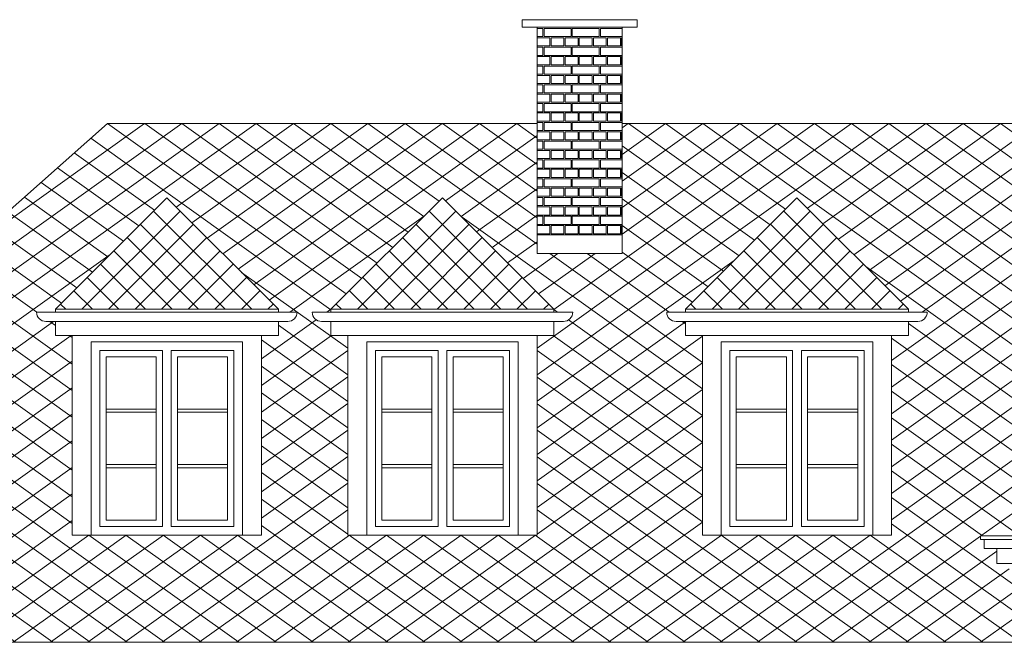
# Model space of a CAD drawing. Extents: x -394022 to -71759, y -12022 to 18278.
# Tile 67 of 91: x -123148 to -115289, y 7958 to 12931. Entities that reach past the tile are written whole.
import ezdxf

# ---------------------------------------------------------------- set-up
doc = ezdxf.new("R2010")
doc.units = 0
doc.header["$MEASUREMENT"] = 0
doc.layers.add('Arch kolorystyka_Nr_Pióra__114', color=7, linetype='Continuous', lineweight=13, true_color=0xf1d696)
doc.layers.add('arch wypelnienia_Nr_Pióra__2', color=7, linetype='Continuous', lineweight=13, true_color=0x7f7f7f)
for name, color, linetype, lineweight in [('INWENT DACH_Nr_Pióra__21', 7, 'Continuous', 13), ('INWENT ODWODNIENIE_Nr_Pióra__5', 7, 'Continuous', 13), ('INWENT. OKNA_Nr_Pióra__21', 7, 'Continuous', 13), ('INWENT.ŚCIANY_Nr_Pióra__21', 7, 'Continuous', 13)]:
    doc.layers.add(name, color=color, linetype=linetype, lineweight=lineweight)

# ---------------------------------------------------------------- blocks, each defined once
blk = doc.blocks.new('*X4')
at = {"layer": 'Arch kolorystyka_Nr_Pióra__114', "linetype": 'Continuous'}
for p, q in [((-118972.5, 12860.6), (-119018.7, 12860.6)), ((-118972.5, 12795.6), (-118972.5, 12860.6)), ((-118747.5, 12860.6), (-118962.5, 12860.6)), ((-118962.5, 12795.6), (-118962.5, 12860.6)), ((-118747.5, 12795.6), (-118747.5, 12860.6)), ((-118522.5, 12860.6), (-118737.5, 12860.6)), ((-118737.5, 12795.6), (-118737.5, 12860.6)), ((-118522.5, 12795.6), (-118522.5, 12860.6)), ((-118338.7, 12860.6), (-118512.5, 12860.6)), ((-118512.5, 12795.6), (-118512.5, 12860.6)), ((-119018.7, 12795.6), (-118972.5, 12795.6)), ((-119018.7, 12785.6), (-119018.7, 12720.6)), ((-119018.7, 12785.6), (-118916.2, 12785.6)), ((-118962.5, 12795.6), (-118747.5, 12795.6)), ((-118916.2, 12785.6), (-118916.2, 12720.6)), ((-118906.2, 12785.6), (-118906.2, 12720.6)), ((-118906.2, 12785.6), (-118803.7, 12785.6)), ((-118803.7, 12785.6), (-118803.7, 12720.6)), ((-118793.7, 12785.6), (-118793.7, 12720.6)), ((-118793.7, 12785.6), (-118691.2, 12785.6)), ((-118737.5, 12795.6), (-118522.5, 12795.6)), ((-118691.2, 12785.6), (-118691.2, 12720.6)), ((-118681.2, 12785.6), (-118681.2, 12720.6)), ((-118681.2, 12785.6), (-118578.7, 12785.6)), ((-118578.7, 12785.6), (-118578.7, 12720.6)), ((-118568.7, 12785.6), (-118568.7, 12720.6)), ((-118568.7, 12785.6), (-118466.2, 12785.6)), ((-118512.5, 12795.6), (-118338.7, 12795.6)), ((-118466.2, 12785.6), (-118466.2, 12720.6)), ((-118456.2, 12785.6), (-118456.2, 12720.6)), ((-118456.2, 12785.6), (-118353.7, 12785.6)), ((-118353.7, 12785.6), (-118353.7, 12720.6)), ((-118343.7, 12785.6), (-118343.7, 12720.6)), ((-118343.7, 12785.6), (-118338.7, 12785.6)), ((-119018.7, 12720.6), (-118916.2, 12720.6)), ((-118972.5, 12710.6), (-119018.7, 12710.6)), ((-118972.5, 12645.6), (-118972.5, 12710.6)), ((-118747.5, 12710.6), (-118962.5, 12710.6)), ((-118962.5, 12645.6), (-118962.5, 12710.6)), ((-118906.2, 12720.6), (-118803.7, 12720.6)), ((-118793.7, 12720.6), (-118691.2, 12720.6)), ((-118747.5, 12645.6), (-118747.5, 12710.6)), ((-118522.5, 12710.6), (-118737.5, 12710.6)), ((-118737.5, 12645.6), (-118737.5, 12710.6)), ((-118681.2, 12720.6), (-118578.7, 12720.6)), ((-118568.7, 12720.6), (-118466.2, 12720.6)), ((-118522.5, 12645.6), (-118522.5, 12710.6)), ((-118338.7, 12710.6), (-118512.5, 12710.6)), ((-118512.5, 12645.6), (-118512.5, 12710.6)), ((-118456.2, 12720.6), (-118353.7, 12720.6)), ((-118343.7, 12720.6), (-118338.7, 12720.6)), ((-119018.7, 12645.6), (-118972.5, 12645.6)), ((-119018.7, 12635.6), (-119018.7, 12570.6)), ((-119018.7, 12635.6), (-118916.2, 12635.6)), ((-118962.5, 12645.6), (-118747.5, 12645.6)), ((-118916.2, 12635.6), (-118916.2, 12570.6)), ((-118906.2, 12635.6), (-118906.2, 12570.6)), ((-118906.2, 12635.6), (-118803.7, 12635.6)), ((-118803.7, 12635.6), (-118803.7, 12570.6)), ((-118793.7, 12635.6), (-118793.7, 12570.6)), ((-118793.7, 12635.6), (-118691.2, 12635.6)), ((-118737.5, 12645.6), (-118522.5, 12645.6)), ((-118691.2, 12635.6), (-118691.2, 12570.6)), ((-118681.2, 12635.6), (-118681.2, 12570.6)), ((-118681.2, 12635.6), (-118578.7, 12635.6)), ((-118578.7, 12635.6), (-118578.7, 12570.6)), ((-118568.7, 12635.6), (-118568.7, 12570.6)), ((-118568.7, 12635.6), (-118466.2, 12635.6)), ((-118512.5, 12645.6), (-118338.7, 12645.6)), ((-118466.2, 12635.6), (-118466.2, 12570.6)), ((-118456.2, 12635.6), (-118456.2, 12570.6)), ((-118456.2, 12635.6), (-118353.7, 12635.6)), ((-118353.7, 12635.6), (-118353.7, 12570.6)), ((-118343.7, 12635.6), (-118343.7, 12570.6)), ((-118343.7, 12635.6), (-118338.7, 12635.6)), ((-119018.7, 12570.6), (-118916.2, 12570.6)), ((-118972.5, 12560.6), (-119018.7, 12560.6)), ((-118972.5, 12495.6), (-118972.5, 12560.6)), ((-118747.5, 12560.6), (-118962.5, 12560.6)), ((-118962.5, 12495.6), (-118962.5, 12560.6)), ((-118906.2, 12570.6), (-118803.7, 12570.6)), ((-118793.7, 12570.6), (-118691.2, 12570.6)), ((-118747.5, 12495.6), (-118747.5, 12560.6)), ((-118522.5, 12560.6), (-118737.5, 12560.6)), ((-118737.5, 12495.6), (-118737.5, 12560.6)), ((-118681.2, 12570.6), (-118578.7, 12570.6)), ((-118568.7, 12570.6), (-118466.2, 12570.6)), ((-118522.5, 12495.6), (-118522.5, 12560.6)), ((-118338.7, 12560.6), (-118512.5, 12560.6)), ((-118512.5, 12495.6), (-118512.5, 12560.6)), ((-118456.2, 12570.6), (-118353.7, 12570.6)), ((-118343.7, 12570.6), (-118338.7, 12570.6)), ((-119018.7, 12495.6), (-118972.5, 12495.6)), ((-119018.7, 12485.6), (-119018.7, 12420.6)), ((-119018.7, 12485.6), (-118916.2, 12485.6)), ((-119018.7, 12420.6), (-118916.2, 12420.6)), ((-118962.5, 12495.6), (-118747.5, 12495.6)), ((-118916.2, 12485.6), (-118916.2, 12420.6)), ((-118906.2, 12485.6), (-118906.2, 12420.6)), ((-118906.2, 12485.6), (-118803.7, 12485.6)), ((-118906.2, 12420.6), (-118803.7, 12420.6)), ((-118803.7, 12485.6), (-118803.7, 12420.6)), ((-118793.7, 12485.6), (-118793.7, 12420.6)), ((-118793.7, 12485.6), (-118691.2, 12485.6)), ((-118793.7, 12420.6), (-118691.2, 12420.6)), ((-118737.5, 12495.6), (-118522.5, 12495.6)), ((-118691.2, 12485.6), (-118691.2, 12420.6)), ((-118681.2, 12485.6), (-118681.2, 12420.6)), ((-118681.2, 12485.6), (-118578.7, 12485.6)), ((-118681.2, 12420.6), (-118578.7, 12420.6)), ((-118578.7, 12485.6), (-118578.7, 12420.6)), ((-118568.7, 12485.6), (-118568.7, 12420.6)), ((-118568.7, 12485.6), (-118466.2, 12485.6)), ((-118568.7, 12420.6), (-118466.2, 12420.6)), ((-118512.5, 12495.6), (-118338.7, 12495.6)), ((-118466.2, 12485.6), (-118466.2, 12420.6)), ((-118456.2, 12485.6), (-118456.2, 12420.6)), ((-118456.2, 12485.6), (-118353.7, 12485.6)), ((-118456.2, 12420.6), (-118353.7, 12420.6)), ((-118353.7, 12485.6), (-118353.7, 12420.6)), ((-118343.7, 12485.6), (-118343.7, 12420.6)), ((-118343.7, 12485.6), (-118338.7, 12485.6)), ((-118343.7, 12420.6), (-118338.7, 12420.6)), ((-118972.5, 12410.6), (-119018.7, 12410.6)), ((-119018.7, 12345.6), (-118972.5, 12345.6)), ((-118972.5, 12345.6), (-118972.5, 12410.6)), ((-118747.5, 12410.6), (-118962.5, 12410.6)), ((-118962.5, 12345.6), (-118962.5, 12410.6)), ((-118962.5, 12345.6), (-118747.5, 12345.6)), ((-118747.5, 12345.6), (-118747.5, 12410.6)), ((-118522.5, 12410.6), (-118737.5, 12410.6)), ((-118737.5, 12345.6), (-118737.5, 12410.6)), ((-118737.5, 12345.6), (-118522.5, 12345.6)), ((-118522.5, 12345.6), (-118522.5, 12410.6)), ((-118338.7, 12410.6), (-118512.5, 12410.6)), ((-118512.5, 12345.6), (-118512.5, 12410.6)), ((-118512.5, 12345.6), (-118338.7, 12345.6)), ((-119018.7, 12335.6), (-119018.7, 12270.6)), ((-119018.7, 12335.6), (-118916.2, 12335.6)), ((-119018.7, 12270.6), (-118916.2, 12270.6)), ((-118916.2, 12335.6), (-118916.2, 12270.6)), ((-118906.2, 12335.6), (-118906.2, 12270.6)), ((-118906.2, 12335.6), (-118803.7, 12335.6)), ((-118906.2, 12270.6), (-118803.7, 12270.6)), ((-118803.7, 12335.6), (-118803.7, 12270.6)), ((-118793.7, 12335.6), (-118793.7, 12270.6)), ((-118793.7, 12335.6), (-118691.2, 12335.6)), ((-118793.7, 12270.6), (-118691.2, 12270.6)), ((-118691.2, 12335.6), (-118691.2, 12270.6)), ((-118681.2, 12335.6), (-118681.2, 12270.6)), ((-118681.2, 12335.6), (-118578.7, 12335.6)), ((-118681.2, 12270.6), (-118578.7, 12270.6)), ((-118578.7, 12335.6), (-118578.7, 12270.6)), ((-118568.7, 12335.6), (-118568.7, 12270.6)), ((-118568.7, 12335.6), (-118466.2, 12335.6)), ((-118568.7, 12270.6), (-118466.2, 12270.6)), ((-118466.2, 12335.6), (-118466.2, 12270.6)), ((-118456.2, 12335.6), (-118456.2, 12270.6)), ((-118456.2, 12335.6), (-118353.7, 12335.6)), ((-118456.2, 12270.6), (-118353.7, 12270.6)), ((-118353.7, 12335.6), (-118353.7, 12270.6)), ((-118343.7, 12335.6), (-118343.7, 12270.6)), ((-118343.7, 12335.6), (-118338.7, 12335.6)), ((-118343.7, 12270.6), (-118338.7, 12270.6)), ((-118972.5, 12260.6), (-119018.7, 12260.6)), ((-119018.7, 12195.6), (-118972.5, 12195.6)), ((-119018.7, 12185.6), (-119018.7, 12120.6)), ((-119018.7, 12185.6), (-118916.2, 12185.6)), ((-118972.5, 12195.6), (-118972.5, 12260.6)), ((-118747.5, 12260.6), (-118962.5, 12260.6)), ((-118962.5, 12195.6), (-118962.5, 12260.6)), ((-118962.5, 12195.6), (-118747.5, 12195.6)), ((-118916.2, 12185.6), (-118916.2, 12120.6)), ((-118906.2, 12185.6), (-118906.2, 12120.6)), ((-118906.2, 12185.6), (-118803.7, 12185.6)), ((-118803.7, 12185.6), (-118803.7, 12120.6)), ((-118793.7, 12185.6), (-118793.7, 12120.6)), ((-118793.7, 12185.6), (-118691.2, 12185.6)), ((-118747.5, 12195.6), (-118747.5, 12260.6)), ((-118522.5, 12260.6), (-118737.5, 12260.6)), ((-118737.5, 12195.6), (-118737.5, 12260.6)), ((-118737.5, 12195.6), (-118522.5, 12195.6)), ((-118691.2, 12185.6), (-118691.2, 12120.6)), ((-118681.2, 12185.6), (-118681.2, 12120.6)), ((-118681.2, 12185.6), (-118578.7, 12185.6)), ((-118578.7, 12185.6), (-118578.7, 12120.6)), ((-118568.7, 12185.6), (-118568.7, 12120.6)), ((-118568.7, 12185.6), (-118466.2, 12185.6)), ((-118522.5, 12195.6), (-118522.5, 12260.6)), ((-118338.7, 12260.6), (-118512.5, 12260.6)), ((-118512.5, 12195.6), (-118512.5, 12260.6)), ((-118512.5, 12195.6), (-118338.7, 12195.6)), ((-118466.2, 12185.6), (-118466.2, 12120.6)), ((-118456.2, 12185.6), (-118456.2, 12120.6)), ((-118456.2, 12185.6), (-118353.7, 12185.6)), ((-118353.7, 12185.6), (-118353.7, 12120.6)), ((-118343.7, 12185.6), (-118343.7, 12120.6)), ((-118343.7, 12185.6), (-118338.7, 12185.6)), ((-119018.7, 12120.6), (-118916.2, 12120.6)), ((-118972.5, 12110.6), (-119018.7, 12110.6)), ((-118972.5, 12045.6), (-118972.5, 12110.6)), ((-118747.5, 12110.6), (-118962.5, 12110.6)), ((-118962.5, 12045.6), (-118962.5, 12110.6)), ((-118906.2, 12120.6), (-118803.7, 12120.6)), ((-118793.7, 12120.6), (-118691.2, 12120.6)), ((-118747.5, 12045.6), (-118747.5, 12110.6)), ((-118522.5, 12110.6), (-118737.5, 12110.6)), ((-118737.5, 12045.6), (-118737.5, 12110.6)), ((-118681.2, 12120.6), (-118578.7, 12120.6)), ((-118568.7, 12120.6), (-118466.2, 12120.6)), ((-118522.5, 12045.6), (-118522.5, 12110.6)), ((-118338.7, 12110.6), (-118512.5, 12110.6)), ((-118512.5, 12045.6), (-118512.5, 12110.6)), ((-118456.2, 12120.6), (-118353.7, 12120.6)), ((-118343.7, 12120.6), (-118338.7, 12120.6)), ((-119018.7, 12045.6), (-118972.5, 12045.6)), ((-119018.7, 12035.6), (-119018.7, 11970.6)), ((-119018.7, 12035.6), (-118916.2, 12035.6)), ((-118962.5, 12045.6), (-118747.5, 12045.6)), ((-118916.2, 12035.6), (-118916.2, 11970.6)), ((-118906.2, 12035.6), (-118906.2, 11970.6)), ((-118906.2, 12035.6), (-118803.7, 12035.6)), ((-118803.7, 12035.6), (-118803.7, 11970.6)), ((-118793.7, 12035.6), (-118793.7, 11970.6)), ((-118793.7, 12035.6), (-118691.2, 12035.6)), ((-118737.5, 12045.6), (-118522.5, 12045.6)), ((-118691.2, 12035.6), (-118691.2, 11970.6)), ((-118681.2, 12035.6), (-118681.2, 11970.6)), ((-118681.2, 12035.6), (-118578.7, 12035.6)), ((-118578.7, 12035.6), (-118578.7, 11970.6)), ((-118568.7, 12035.6), (-118568.7, 11970.6)), ((-118568.7, 12035.6), (-118466.2, 12035.6)), ((-118512.5, 12045.6), (-118338.7, 12045.6)), ((-118466.2, 12035.6), (-118466.2, 11970.6)), ((-118456.2, 12035.6), (-118456.2, 11970.6)), ((-118456.2, 12035.6), (-118353.7, 12035.6)), ((-118353.7, 12035.6), (-118353.7, 11970.6)), ((-118343.7, 12035.6), (-118343.7, 11970.6)), ((-118343.7, 12035.6), (-118338.7, 12035.6)), ((-119018.7, 11970.6), (-118916.2, 11970.6)), ((-118972.5, 11960.6), (-119018.7, 11960.6)), ((-118972.5, 11895.6), (-118972.5, 11960.6)), ((-118747.5, 11960.6), (-118962.5, 11960.6)), ((-118962.5, 11895.6), (-118962.5, 11960.6)), ((-118906.2, 11970.6), (-118803.7, 11970.6)), ((-118793.7, 11970.6), (-118691.2, 11970.6)), ((-118747.5, 11895.6), (-118747.5, 11960.6)), ((-118522.5, 11960.6), (-118737.5, 11960.6)), ((-118737.5, 11895.6), (-118737.5, 11960.6)), ((-118681.2, 11970.6), (-118578.7, 11970.6)), ((-118568.7, 11970.6), (-118466.2, 11970.6)), ((-118522.5, 11895.6), (-118522.5, 11960.6)), ((-118338.7, 11960.6), (-118512.5, 11960.6)), ((-118512.5, 11895.6), (-118512.5, 11960.6)), ((-118456.2, 11970.6), (-118353.7, 11970.6)), ((-118343.7, 11970.6), (-118338.7, 11970.6)), ((-119018.7, 11895.6), (-118972.5, 11895.6)), ((-119018.7, 11885.6), (-119018.7, 11820.6)), ((-119018.7, 11885.6), (-118916.2, 11885.6)), ((-118962.5, 11895.6), (-118747.5, 11895.6)), ((-118916.2, 11885.6), (-118916.2, 11820.6)), ((-118906.2, 11885.6), (-118906.2, 11820.6)), ((-118906.2, 11885.6), (-118803.7, 11885.6)), ((-118803.7, 11885.6), (-118803.7, 11820.6)), ((-118793.7, 11885.6), (-118793.7, 11820.6)), ((-118793.7, 11885.6), (-118691.2, 11885.6)), ((-118737.5, 11895.6), (-118522.5, 11895.6)), ((-118691.2, 11885.6), (-118691.2, 11820.6)), ((-118681.2, 11885.6), (-118681.2, 11820.6)), ((-118681.2, 11885.6), (-118578.7, 11885.6)), ((-118578.7, 11885.6), (-118578.7, 11820.6)), ((-118568.7, 11885.6), (-118568.7, 11820.6)), ((-118568.7, 11885.6), (-118466.2, 11885.6)), ((-118512.5, 11895.6), (-118338.7, 11895.6)), ((-118466.2, 11885.6), (-118466.2, 11820.6)), ((-118456.2, 11885.6), (-118456.2, 11820.6)), ((-118456.2, 11885.6), (-118353.7, 11885.6)), ((-118353.7, 11885.6), (-118353.7, 11820.6)), ((-118343.7, 11885.6), (-118343.7, 11820.6)), ((-118343.7, 11885.6), (-118338.7, 11885.6)), ((-119018.7, 11820.6), (-118916.2, 11820.6)), ((-118972.5, 11810.6), (-119018.7, 11810.6)), ((-118972.5, 11745.6), (-118972.5, 11810.6)), ((-118747.5, 11810.6), (-118962.5, 11810.6)), ((-118962.5, 11745.6), (-118962.5, 11810.6)), ((-118906.2, 11820.6), (-118803.7, 11820.6)), ((-118793.7, 11820.6), (-118691.2, 11820.6)), ((-118747.5, 11745.6), (-118747.5, 11810.6)), ((-118522.5, 11810.6), (-118737.5, 11810.6)), ((-118737.5, 11745.6), (-118737.5, 11810.6)), ((-118681.2, 11820.6), (-118578.7, 11820.6)), ((-118568.7, 11820.6), (-118466.2, 11820.6)), ((-118522.5, 11745.6), (-118522.5, 11810.6)), ((-118338.7, 11810.6), (-118512.5, 11810.6)), ((-118512.5, 11745.6), (-118512.5, 11810.6)), ((-118456.2, 11820.6), (-118353.7, 11820.6)), ((-118343.7, 11820.6), (-118338.7, 11820.6)), ((-119018.7, 11745.6), (-118972.5, 11745.6)), ((-119018.7, 11735.6), (-119018.7, 11670.6)), ((-119018.7, 11735.6), (-118916.2, 11735.6)), ((-118962.5, 11745.6), (-118747.5, 11745.6)), ((-118916.2, 11735.6), (-118916.2, 11670.6)), ((-118906.2, 11735.6), (-118906.2, 11670.6)), ((-118906.2, 11735.6), (-118803.7, 11735.6)), ((-118803.7, 11735.6), (-118803.7, 11670.6)), ((-118793.7, 11735.6), (-118793.7, 11670.6)), ((-118793.7, 11735.6), (-118691.2, 11735.6)), ((-118737.5, 11745.6), (-118522.5, 11745.6)), ((-118691.2, 11735.6), (-118691.2, 11670.6)), ((-118681.2, 11735.6), (-118681.2, 11670.6)), ((-118681.2, 11735.6), (-118578.7, 11735.6)), ((-118578.7, 11735.6), (-118578.7, 11670.6)), ((-118568.7, 11735.6), (-118568.7, 11670.6)), ((-118568.7, 11735.6), (-118466.2, 11735.6)), ((-118512.5, 11745.6), (-118338.7, 11745.6)), ((-118466.2, 11735.6), (-118466.2, 11670.6)), ((-118456.2, 11735.6), (-118456.2, 11670.6)), ((-118456.2, 11735.6), (-118353.7, 11735.6)), ((-118353.7, 11735.6), (-118353.7, 11670.6)), ((-118343.7, 11735.6), (-118343.7, 11670.6)), ((-118343.7, 11735.6), (-118338.7, 11735.6)), ((-119018.7, 11670.6), (-118916.2, 11670.6)), ((-118972.5, 11660.6), (-119018.7, 11660.6)), ((-118972.5, 11595.6), (-118972.5, 11660.6)), ((-118747.5, 11660.6), (-118962.5, 11660.6)), ((-118962.5, 11595.6), (-118962.5, 11660.6)), ((-118906.2, 11670.6), (-118803.7, 11670.6)), ((-118793.7, 11670.6), (-118691.2, 11670.6)), ((-118747.5, 11595.6), (-118747.5, 11660.6)), ((-118522.5, 11660.6), (-118737.5, 11660.6)), ((-118737.5, 11595.6), (-118737.5, 11660.6)), ((-118681.2, 11670.6), (-118578.7, 11670.6)), ((-118568.7, 11670.6), (-118466.2, 11670.6)), ((-118522.5, 11595.6), (-118522.5, 11660.6)), ((-118338.7, 11660.6), (-118512.5, 11660.6)), ((-118512.5, 11595.6), (-118512.5, 11660.6)), ((-118456.2, 11670.6), (-118353.7, 11670.6)), ((-118343.7, 11670.6), (-118338.7, 11670.6)), ((-119018.7, 11595.6), (-118972.5, 11595.6)), ((-119018.7, 11585.6), (-119018.7, 11520.6)), ((-119018.7, 11585.6), (-118916.2, 11585.6)), ((-118962.5, 11595.6), (-118747.5, 11595.6)), ((-118916.2, 11585.6), (-118916.2, 11520.6)), ((-118906.2, 11585.6), (-118906.2, 11520.6)), ((-118906.2, 11585.6), (-118803.7, 11585.6)), ((-118803.7, 11585.6), (-118803.7, 11520.6)), ((-118793.7, 11585.6), (-118793.7, 11520.6)), ((-118793.7, 11585.6), (-118691.2, 11585.6)), ((-118737.5, 11595.6), (-118522.5, 11595.6)), ((-118691.2, 11585.6), (-118691.2, 11520.6)), ((-118681.2, 11585.6), (-118681.2, 11520.6)), ((-118681.2, 11585.6), (-118578.7, 11585.6)), ((-118578.7, 11585.6), (-118578.7, 11520.6)), ((-118568.7, 11585.6), (-118568.7, 11520.6)), ((-118568.7, 11585.6), (-118466.2, 11585.6)), ((-118512.5, 11595.6), (-118338.7, 11595.6)), ((-118466.2, 11585.6), (-118466.2, 11520.6)), ((-118456.2, 11585.6), (-118456.2, 11520.6)), ((-118456.2, 11585.6), (-118353.7, 11585.6)), ((-118353.7, 11585.6), (-118353.7, 11520.6)), ((-118343.7, 11585.6), (-118343.7, 11520.6)), ((-118343.7, 11585.6), (-118338.7, 11585.6)), ((-119018.7, 11520.6), (-118916.2, 11520.6)), ((-118972.5, 11510.6), (-119018.7, 11510.6)), ((-118972.5, 11445.6), (-118972.5, 11510.6)), ((-118747.5, 11510.6), (-118962.5, 11510.6)), ((-118962.5, 11445.6), (-118962.5, 11510.6)), ((-118906.2, 11520.6), (-118803.7, 11520.6)), ((-118793.7, 11520.6), (-118691.2, 11520.6)), ((-118747.5, 11445.6), (-118747.5, 11510.6)), ((-118522.5, 11510.6), (-118737.5, 11510.6)), ((-118737.5, 11445.6), (-118737.5, 11510.6)), ((-118681.2, 11520.6), (-118578.7, 11520.6)), ((-118568.7, 11520.6), (-118466.2, 11520.6)), ((-118522.5, 11445.6), (-118522.5, 11510.6)), ((-118338.7, 11510.6), (-118512.5, 11510.6)), ((-118512.5, 11445.6), (-118512.5, 11510.6)), ((-118456.2, 11520.6), (-118353.7, 11520.6)), ((-118343.7, 11520.6), (-118338.7, 11520.6)), ((-119018.7, 11445.6), (-118972.5, 11445.6)), ((-119018.7, 11435.6), (-119018.7, 11370.6)), ((-119018.7, 11435.6), (-118916.2, 11435.6)), ((-118962.5, 11445.6), (-118747.5, 11445.6)), ((-118916.2, 11435.6), (-118916.2, 11370.6)), ((-118906.2, 11435.6), (-118906.2, 11370.6)), ((-118906.2, 11435.6), (-118803.7, 11435.6)), ((-118803.7, 11435.6), (-118803.7, 11370.6)), ((-118793.7, 11435.6), (-118793.7, 11370.6)), ((-118793.7, 11435.6), (-118691.2, 11435.6)), ((-118737.5, 11445.6), (-118522.5, 11445.6)), ((-118691.2, 11435.6), (-118691.2, 11370.6)), ((-118681.2, 11435.6), (-118681.2, 11370.6)), ((-118681.2, 11435.6), (-118578.7, 11435.6)), ((-118578.7, 11435.6), (-118578.7, 11370.6)), ((-118568.7, 11435.6), (-118568.7, 11370.6)), ((-118568.7, 11435.6), (-118466.2, 11435.6)), ((-118512.5, 11445.6), (-118338.7, 11445.6)), ((-118466.2, 11435.6), (-118466.2, 11370.6)), ((-118456.2, 11435.6), (-118456.2, 11370.6)), ((-118456.2, 11435.6), (-118353.7, 11435.6)), ((-118353.7, 11435.6), (-118353.7, 11370.6)), ((-118343.7, 11435.6), (-118343.7, 11370.6)), ((-118343.7, 11435.6), (-118338.7, 11435.6)), ((-119018.7, 11370.6), (-118916.2, 11370.6)), ((-118972.5, 11360.6), (-119018.7, 11360.6)), ((-118972.5, 11295.6), (-118972.5, 11360.6)), ((-118747.5, 11360.6), (-118962.5, 11360.6)), ((-118962.5, 11295.6), (-118962.5, 11360.6)), ((-118906.2, 11370.6), (-118803.7, 11370.6)), ((-118793.7, 11370.6), (-118691.2, 11370.6)), ((-118747.5, 11295.6), (-118747.5, 11360.6)), ((-118522.5, 11360.6), (-118737.5, 11360.6)), ((-118737.5, 11295.6), (-118737.5, 11360.6)), ((-118681.2, 11370.6), (-118578.7, 11370.6)), ((-118568.7, 11370.6), (-118466.2, 11370.6)), ((-118522.5, 11295.6), (-118522.5, 11360.6)), ((-118338.7, 11360.6), (-118512.5, 11360.6)), ((-118512.5, 11295.6), (-118512.5, 11360.6)), ((-118456.2, 11370.6), (-118353.7, 11370.6)), ((-118343.7, 11370.6), (-118338.7, 11370.6)), ((-119018.7, 11295.6), (-118972.5, 11295.6)), ((-119018.7, 11285.6), (-119018.7, 11220.6)), ((-119018.7, 11285.6), (-118916.2, 11285.6)), ((-118962.5, 11295.6), (-118747.5, 11295.6)), ((-118916.2, 11285.6), (-118916.2, 11220.6)), ((-118906.2, 11285.6), (-118906.2, 11220.6)), ((-118906.2, 11285.6), (-118803.7, 11285.6)), ((-118803.7, 11285.6), (-118803.7, 11220.6)), ((-118793.7, 11285.6), (-118793.7, 11220.6)), ((-118793.7, 11285.6), (-118691.2, 11285.6)), ((-118737.5, 11295.6), (-118522.5, 11295.6)), ((-118691.2, 11285.6), (-118691.2, 11220.6)), ((-118681.2, 11285.6), (-118681.2, 11220.6)), ((-118681.2, 11285.6), (-118578.7, 11285.6)), ((-118578.7, 11285.6), (-118578.7, 11220.6)), ((-118568.7, 11285.6), (-118568.7, 11220.6)), ((-118568.7, 11285.6), (-118466.2, 11285.6)), ((-118512.5, 11295.6), (-118338.7, 11295.6)), ((-118466.2, 11285.6), (-118466.2, 11220.6)), ((-118456.2, 11285.6), (-118456.2, 11220.6)), ((-118456.2, 11285.6), (-118353.7, 11285.6)), ((-118353.7, 11285.6), (-118353.7, 11220.6)), ((-118343.7, 11285.6), (-118343.7, 11220.6)), ((-118343.7, 11285.6), (-118338.7, 11285.6)), ((-119018.7, 11220.6), (-118916.2, 11220.6)), ((-118906.2, 11220.6), (-118803.7, 11220.6)), ((-118793.7, 11220.6), (-118691.2, 11220.6)), ((-118681.2, 11220.6), (-118578.7, 11220.6)), ((-118568.7, 11220.6), (-118466.2, 11220.6)), ((-118456.2, 11220.6), (-118353.7, 11220.6)), ((-118343.7, 11220.6), (-118338.7, 11220.6))]:
    blk.add_line(p, q, dxfattribs=at)
blk = doc.blocks.new('Wypełnienie_2')
at = {"layer": 'Arch kolorystyka_Nr_Pióra__114', "linetype": 'Continuous'}
blk.add_blockref('*X4', (0, 0), dxfattribs=at)

msp = doc.modelspace()

# ---------------------------------------------------------------- hatches: boundary and pattern name
at = {"layer": 'arch wypelnienia_Nr_Pióra__2', "linetype": 'Continuous'}
h = msp.add_hatch(dxfattribs=at)
h.set_pattern_fill('Concrete_Block', color=256, style=0, pattern_type=2)
h.set_pattern_definition([(35.5377, (-122447.8, 12100.65), (-148.4924, 106.066), []), (144.4623, (-122447.8, 12100.65), (148.4924, 106.066), [])])
h.paths.add_polyline_path([(-127128.7, 7957.6), (-115148.7, 7957.6), (-115148.7, 8488.2), (-115248.7, 8488.2), (-115248.7, 8588.2), (-115348.7, 8588.2), (-115348.7, 8708.2), (-115448.7, 8708.2), (-115448.7, 8778.2), (-115478.7, 8778.2), (-115478.7, 8808.2), (-110008.7, 8808.2), (-110000, 8813.2), (-111408.7, 8813.2), (-111408.7, 10408.2), (-111543.7, 10408.2), (-111543.7, 10520.3), (-111618.7, 10520.3, -0.411875), (-111693.7, 10594.7), (-111543.7, 10594.7), (-111543.7, 10618.2), (-110653.7, 11508.2), (-109763.7, 10618.2), (-109763.7, 10594.7), (-109613.7, 10594.7, -0.411851), (-109688.7, 10520.3), (-109763.7, 10520.3), (-109763.7, 10408.2), (-109898.7, 10408.2), (-109898.7, 8871.3), (-109178.7, 9284.7), (-109178.7, 10408.2), (-109313.7, 10408.2), (-109313.7, 10520.3), (-109388.7, 10520.3, -0.411875), (-109463.7, 10594.7), (-109313.7, 10594.7), (-109313.7, 10618.2), (-108423.7, 11508.2), (-108048.7, 11133.2), (-108048.7, 12100.6), (-118338.7, 12100.6), (-118338.7, 11062.7), (-119018.7, 11062.7), (-119018.7, 12100.6), (-122447.8, 12100.6)], flags=0)
h.paths.add_polyline_path([(-123013.7, 10594.7), (-122863.7, 10594.7), (-122863.7, 10618.2), (-121973.7, 11508.2), (-121083.7, 10618.2), (-121083.7, 10594.7), (-120933.7, 10594.7, -0.411875), (-121008.7, 10520.3), (-121083.7, 10520.3), (-121083.7, 10408.2), (-121218.7, 10408.2), (-121218.7, 8813.2), (-122728.7, 8813.2), (-122728.7, 10408.2), (-122863.7, 10408.2), (-122863.7, 10520.3), (-122938.7, 10520.3, -0.411875)], flags=0)
h.paths.add_polyline_path([(-120813.7, 10594.7), (-120663.7, 10594.7), (-120663.7, 10618.2), (-119773.7, 11508.2), (-118883.7, 10618.2), (-118883.7, 10594.7), (-118733.7, 10594.7, -0.411875), (-118808.7, 10520.3), (-118883.7, 10520.3), (-118883.7, 10408.2), (-119018.7, 10408.2), (-119018.7, 8813.2), (-120528.7, 8813.2), (-120528.7, 10408.2), (-120663.7, 10408.2), (-120663.7, 10520.3), (-120738.7, 10520.3, -0.411875)], flags=0)
h.paths.add_polyline_path([(-117908.7, 10520.3, -0.411875), (-117983.7, 10594.7), (-117833.7, 10594.7), (-117833.7, 10618.2), (-116943.7, 11508.2), (-116053.7, 10618.2), (-116053.7, 10594.7), (-115903.7, 10594.7, -0.411875), (-115978.7, 10520.3), (-116053.7, 10520.3), (-116053.7, 10408.2), (-116188.7, 10408.2), (-116188.7, 8813.2), (-117698.7, 8813.2), (-117698.7, 10408.2), (-117833.7, 10408.2), (-117833.7, 10520.3)], flags=0)
h.paths.add_polyline_path([(-113808.7, 10520.3, -0.411875), (-113883.7, 10594.7), (-113733.7, 10594.7), (-113733.7, 10618.2), (-112843.7, 11508.2), (-111953.7, 10618.2), (-111953.7, 10594.7), (-111803.7, 10594.7, -0.411875), (-111878.7, 10520.3), (-111953.7, 10520.3), (-111953.7, 10408.2), (-112088.7, 10408.2), (-112088.7, 8813.2), (-113598.7, 8813.2), (-113598.7, 10408.2), (-113733.7, 10408.2), (-113733.7, 10520.3)], flags=0)
h = msp.add_hatch(dxfattribs=at)
h.set_pattern_fill('Concrete_Block', color=256, style=0, pattern_type=2)
h.set_pattern_definition([(45, (-121973.74, 11508.18), (-106.066, 106.066), []), (135, (-121973.74, 11508.18), (106.066, 106.066), [])])
h.paths.add_polyline_path([(-121083.7, 10618.2), (-121973.7, 11508.2), (-122863.7, 10618.2)], flags=0)
h = msp.add_hatch(dxfattribs=at)
h.set_pattern_fill('Concrete_Block', color=256, style=0, pattern_type=2)
h.set_pattern_definition([(45, (-119773.74, 11508.18), (-106.066, 106.066), []), (135, (-119773.74, 11508.18), (106.066, 106.066), [])])
h.paths.add_polyline_path([(-118883.7, 10618.2), (-119773.7, 11508.2), (-120663.7, 10618.2)], flags=0)
h = msp.add_hatch(dxfattribs=at)
h.set_pattern_fill('Concrete_Block', color=256, style=0, pattern_type=2)
h.set_pattern_definition([(45, (-116943.74, 11508.18), (-106.066, 106.066), []), (135, (-116943.74, 11508.18), (106.066, 106.066), [])])
h.paths.add_polyline_path([(-116053.7, 10618.2), (-116943.7, 11508.2), (-117833.7, 10618.2)], flags=0)

# ---------------------------------------------------------------- linework, layer by layer
at = {"layer": 'INWENT DACH_Nr_Pióra__21', "linetype": 'Continuous'}
for p, q in [((-119138.7, 12930.6), (-119138.7, 12870.6)), ((-119138.7, 12930.6), (-118218.7, 12930.6)), ((-118218.7, 12930.6), (-118218.7, 12870.6)), ((-119138.7, 12870.6), (-118218.7, 12870.6)), ((-119018.7, 12870.6), (-119018.7, 11062.7)), ((-118338.7, 12870.6), (-118338.7, 11062.7)), ((-127128.7, 7957.6), (-122447.8, 12100.6)), ((-122447.8, 12100.6), (-119018.7, 12100.6)), ((-118338.7, 12100.6), (-108048.7, 12100.6)), ((-122863.7, 10618.2), (-121973.7, 11508.2)), ((-121083.7, 10618.2), (-121973.7, 11508.2)), ((-120663.7, 10618.2), (-119773.7, 11508.2)), ((-118883.7, 10618.2), (-119773.7, 11508.2)), ((-117833.7, 10618.2), (-116943.7, 11508.2)), ((-116053.7, 10618.2), (-116943.7, 11508.2)), ((-119018.7, 11212.7), (-118338.7, 11212.7)), ((-119018.7, 11062.7), (-118338.7, 11062.7)), ((-122863.7, 10618.2), (-121083.7, 10618.2)), ((-122863.7, 10594.7), (-122863.7, 10618.2)), ((-121083.7, 10594.7), (-121083.7, 10618.2)), ((-120663.7, 10618.2), (-118883.7, 10618.2)), ((-120663.7, 10594.7), (-120663.7, 10618.2)), ((-118883.7, 10594.7), (-118883.7, 10618.2)), ((-117833.7, 10618.2), (-116053.7, 10618.2)), ((-117833.7, 10594.7), (-117833.7, 10618.2)), ((-116053.7, 10594.7), (-116053.7, 10618.2)), ((-122863.7, 10408.2), (-122863.7, 10520.3)), ((-121083.7, 10408.2), (-121083.7, 10520.3)), ((-120663.7, 10408.2), (-120663.7, 10520.3)), ((-118883.7, 10408.2), (-118883.7, 10520.3)), ((-117833.7, 10408.2), (-117833.7, 10520.3)), ((-116053.7, 10408.2), (-116053.7, 10520.3)), ((-122863.7, 10408.2), (-121083.7, 10408.2)), ((-120663.7, 10408.2), (-118883.7, 10408.2)), ((-117833.7, 10408.2), (-116053.7, 10408.2))]:
    msp.add_line(p, q, dxfattribs=at)
at = {"layer": 'INWENT ODWODNIENIE_Nr_Pióra__5', "linetype": 'Continuous'}
for p, q in [((-123013.7, 10594.7), (-120933.7, 10594.7)), ((-120813.7, 10594.7), (-118733.7, 10594.7)), ((-117983.7, 10594.7), (-115903.7, 10594.7)), ((-121008.7, 10520.3), (-122938.7, 10520.3)), ((-118808.7, 10520.3), (-120738.7, 10520.3)), ((-115978.7, 10520.3), (-117908.7, 10520.3)), ((-127278.7, 7957.6), (-115148.7, 7957.6))]:
    msp.add_line(p, q, dxfattribs=at)
for centre, start, end in [((-122938.7, 10595.3), 180.45779, 270), ((-121008.7, 10595.3), 270, 0), ((-120738.7, 10595.3), 180.45779, 270), ((-118808.7, 10595.3), 270, 0), ((-117908.7, 10595.3), 180.45779, 270), ((-115978.7, 10595.3), 270, 0)]:
    msp.add_arc(centre, 75, start, end, dxfattribs=at)
at = {"layer": 'INWENT. OKNA_Nr_Pióra__21', "linetype": 'Continuous'}
for p, q in [((-122508.7, 10288.2), (-122008.7, 10288.2)), ((-122508.7, 8883.2), (-122508.7, 10288.2)), ((-122458.7, 10238.2), (-122058.7, 10238.2)), ((-122458.7, 8933.2), (-122458.7, 10238.2)), ((-122058.7, 8933.2), (-122058.7, 10238.2)), ((-122008.7, 8883.2), (-122008.7, 10288.2)), ((-121938.7, 8883.2), (-121938.7, 10288.2)), ((-121938.7, 10288.2), (-121438.7, 10288.2)), ((-121888.7, 10238.2), (-121488.7, 10238.2)), ((-121888.7, 8933.2), (-121888.7, 10238.2)), ((-121488.7, 8933.2), (-121488.7, 10238.2)), ((-121438.7, 8883.2), (-121438.7, 10288.2)), ((-120308.7, 10288.2), (-119808.7, 10288.2)), ((-120308.7, 8883.2), (-120308.7, 10288.2)), ((-120258.7, 10238.2), (-119858.7, 10238.2)), ((-120258.7, 8933.2), (-120258.7, 10238.2)), ((-119858.7, 8933.2), (-119858.7, 10238.2)), ((-119808.7, 8883.2), (-119808.7, 10288.2)), ((-119738.7, 8883.2), (-119738.7, 10288.2)), ((-119738.7, 10288.2), (-119238.7, 10288.2)), ((-119688.7, 10238.2), (-119288.7, 10238.2)), ((-119688.7, 8933.2), (-119688.7, 10238.2)), ((-119288.7, 8933.2), (-119288.7, 10238.2)), ((-119238.7, 8883.2), (-119238.7, 10288.2)), ((-117478.7, 10288.2), (-116978.7, 10288.2)), ((-117478.7, 8883.2), (-117478.7, 10288.2)), ((-117428.7, 10238.2), (-117028.7, 10238.2)), ((-117428.7, 8933.2), (-117428.7, 10238.2)), ((-117028.7, 8933.2), (-117028.7, 10238.2)), ((-116978.7, 8883.2), (-116978.7, 10288.2)), ((-116908.7, 8883.2), (-116908.7, 10288.2)), ((-116908.7, 10288.2), (-116408.7, 10288.2)), ((-116858.7, 10238.2), (-116458.7, 10238.2)), ((-116858.7, 8933.2), (-116858.7, 10238.2)), ((-116458.7, 8933.2), (-116458.7, 10238.2)), ((-116408.7, 8883.2), (-116408.7, 10288.2)), ((-122458.7, 9820.6), (-122058.7, 9820.6)), ((-122458.7, 9794.6), (-122058.7, 9794.6)), ((-121888.7, 9820.6), (-121488.7, 9820.6)), ((-121888.7, 9794.6), (-121488.7, 9794.6)), ((-120258.7, 9820.6), (-119858.7, 9820.6)), ((-120258.7, 9794.6), (-119858.7, 9794.6)), ((-119688.7, 9820.6), (-119288.7, 9820.6)), ((-119688.7, 9794.6), (-119288.7, 9794.6)), ((-117428.7, 9820.6), (-117028.7, 9820.6)), ((-117428.7, 9794.6), (-117028.7, 9794.6)), ((-116858.7, 9820.6), (-116458.7, 9820.6)), ((-116858.7, 9794.6), (-116458.7, 9794.6)), ((-122458.7, 9376.8), (-122058.7, 9376.8)), ((-121888.7, 9376.8), (-121488.7, 9376.8)), ((-120258.7, 9376.8), (-119858.7, 9376.8)), ((-119688.7, 9376.8), (-119288.7, 9376.8)), ((-117428.7, 9376.8), (-117028.7, 9376.8)), ((-116858.7, 9376.8), (-116458.7, 9376.8)), ((-122458.7, 9350.8), (-122058.7, 9350.8)), ((-121888.7, 9350.8), (-121488.7, 9350.8)), ((-120258.7, 9350.8), (-119858.7, 9350.8)), ((-119688.7, 9350.8), (-119288.7, 9350.8)), ((-117428.7, 9350.8), (-117028.7, 9350.8)), ((-116858.7, 9350.8), (-116458.7, 9350.8)), ((-122508.7, 8883.2), (-122008.7, 8883.2)), ((-122458.7, 8933.2), (-122058.7, 8933.2)), ((-121938.7, 8883.2), (-121438.7, 8883.2)), ((-121888.7, 8933.2), (-121488.7, 8933.2)), ((-120308.7, 8883.2), (-119808.7, 8883.2)), ((-120258.7, 8933.2), (-119858.7, 8933.2)), ((-119738.7, 8883.2), (-119238.7, 8883.2)), ((-119688.7, 8933.2), (-119288.7, 8933.2)), ((-117478.7, 8883.2), (-116978.7, 8883.2)), ((-117428.7, 8933.2), (-117028.7, 8933.2)), ((-116908.7, 8883.2), (-116408.7, 8883.2)), ((-116858.7, 8933.2), (-116458.7, 8933.2))]:
    msp.add_line(p, q, dxfattribs=at)
at = {"layer": 'INWENT.ŚCIANY_Nr_Pióra__21', "linetype": 'Continuous'}
for p, q in [((-122728.7, 10408.2), (-122728.7, 8813.2)), ((-121218.7, 8813.2), (-121218.7, 10408.2)), ((-120528.7, 10408.2), (-120528.7, 8813.2)), ((-119018.7, 8813.2), (-119018.7, 10408.2)), ((-117698.7, 10408.2), (-117698.7, 8813.2)), ((-116188.7, 8813.2), (-116188.7, 10408.2)), ((-122578.7, 10358.2), (-121368.7, 10358.2)), ((-122578.7, 10358.2), (-122578.7, 8813.2)), ((-121368.7, 10358.2), (-121368.7, 8813.2)), ((-120378.7, 10358.2), (-119168.7, 10358.2)), ((-120378.7, 10358.2), (-120378.7, 8813.2)), ((-119168.7, 10358.2), (-119168.7, 8813.2)), ((-117548.7, 10358.2), (-116338.7, 10358.2)), ((-117548.7, 10358.2), (-117548.7, 8813.2)), ((-116338.7, 10358.2), (-116338.7, 8813.2)), ((-122728.7, 8813.2), (-121218.7, 8813.2)), ((-120528.7, 8813.2), (-119018.7, 8813.2)), ((-117698.7, 8813.2), (-116188.7, 8813.2)), ((-115478.7, 8808.2), (-110008.7, 8808.2)), ((-115478.7, 8778.2), (-115478.7, 8808.2)), ((-115478.7, 8778.2), (-110000.7, 8778.2)), ((-115448.7, 8708.2), (-115448.7, 8778.2)), ((-109982.1, 8708.2), (-115448.7, 8708.2)), ((-115348.7, 8588.2), (-115348.7, 8708.2)), ((-109950.1, 8588.2), (-115348.7, 8588.2))]:
    msp.add_line(p, q, dxfattribs=at)

# ---------------------------------------------------------------- block references
at = {"layer": 'Arch kolorystyka_Nr_Pióra__114', "linetype": 'Continuous'}
msp.add_blockref('Wypełnienie_2', (0, 0), dxfattribs=at)

doc.saveas('drawing.dxf')
